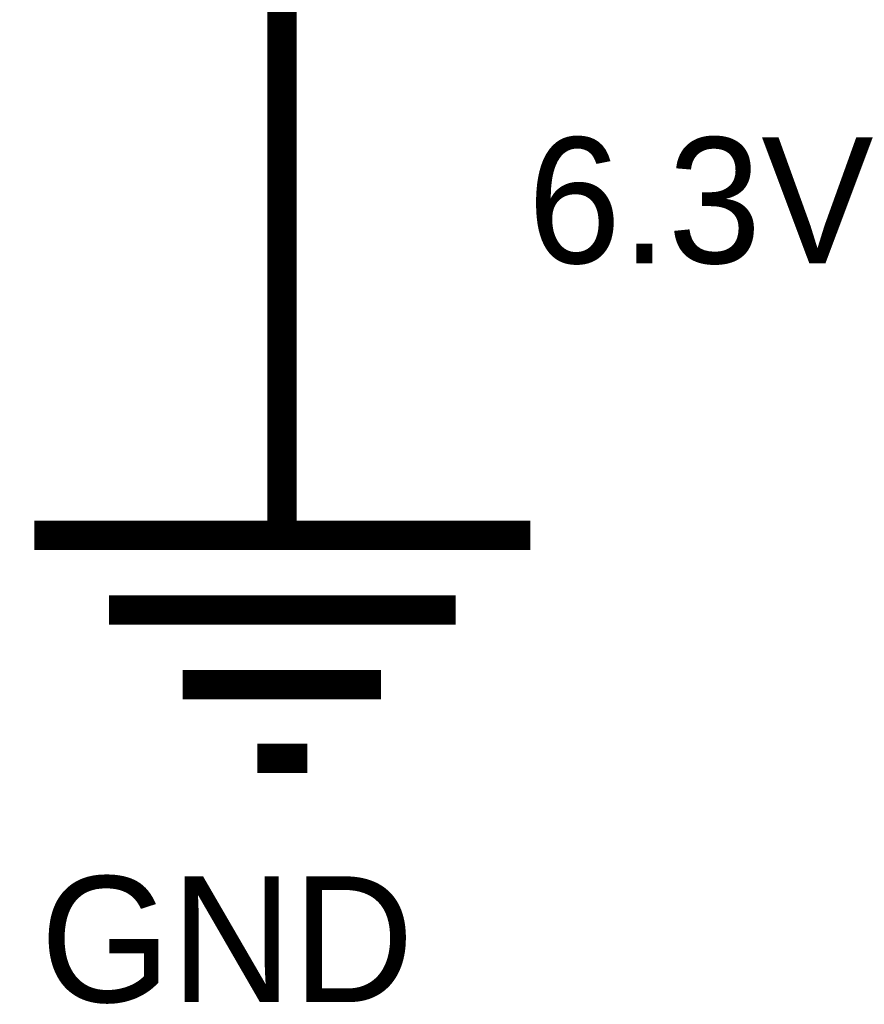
# Model space of a CAD drawing. Header units: inches. Extents: x 0 to 17, y 0 to 11.
# Tile 38 of 256: x 1.895 to 2.236, y 6.711 to 7.108. Entities that reach past the tile are written whole.
import ezdxf

# ---------------------------------------------------------------- set-up
doc = ezdxf.new("R2010")
doc.units = ezdxf.units.IN
doc.header["$MEASUREMENT"] = 0
doc.layers.add('Sheet', color=255, linetype='Continuous')

msp = doc.modelspace()

# ---------------------------------------------------------------- linework, layer by layer
at = {"layer": 'Sheet'}
for points in [[(2.00051, 7.19972, 0.0118, 0.0118, 0), (2.00051, 7.09981, 0.0118, 0.0118, 0)], [(2.00051, 6.99989, 0.0118, 0.0118, 0), (2.00051, 7.09981, 0.0118, 0.0118, 0)], [(2.00051, 6.99989, 0.0118, 0.0118, 0), (2.00051, 6.89998, 0.0118, 0.0118, 0)], [(1.90061, 6.89998, 0.0118, 0.0118, 0), (2.10082, 6.89998, 0.0118, 0.0118, 0)], [(1.93074, 6.86985, 0.0118, 0.0118, 0), (2.07069, 6.86985, 0.0118, 0.0118, 0)], [(1.96047, 6.83971, 0.0118, 0.0118, 0), (2.04056, 6.83971, 0.0118, 0.0118, 0)], [(1.9906, 6.80998, 0.0118, 0.0118, 0), (2.01082, 6.80998, 0.0118, 0.0118, 0)]]:
    msp.add_lwpolyline(points, format="xyseb", dxfattribs=at)

# ---------------------------------------------------------------- texts
for s, p in [('6.3V', (2.09963, 7.0098)), ('GND', (1.90299, 6.71165))]:
    msp.add_text(s, height=0.05075, dxfattribs=at).set_placement(p)

doc.saveas('drawing.dxf')
